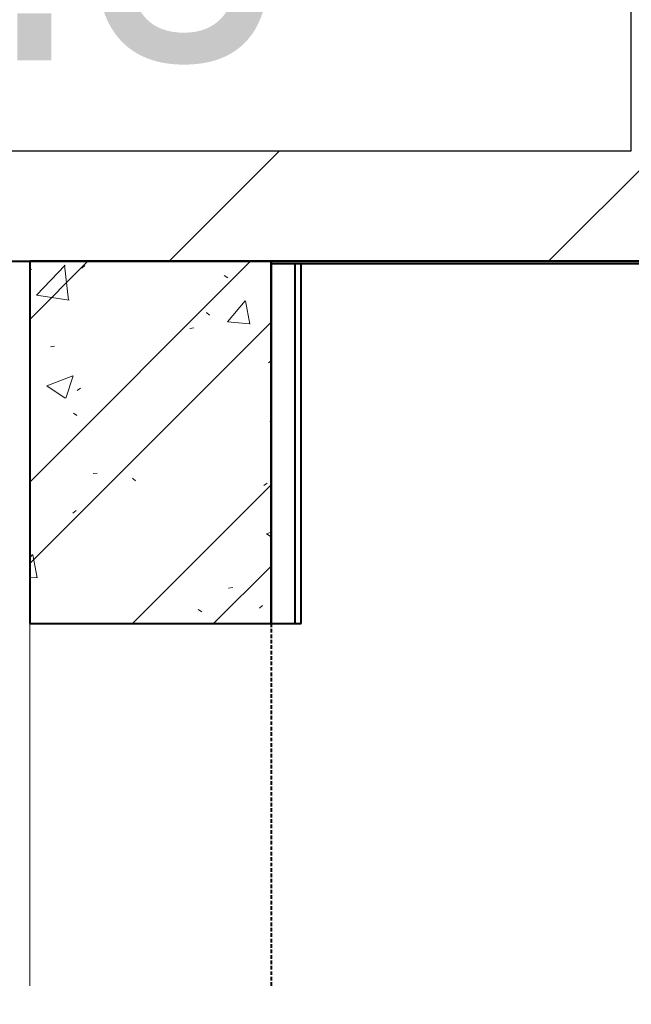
# Model space of a CAD drawing. Header units: millimetres. Extents: x 2069 to 83669, y 801 to 118701.
# Tile 8 of 145: x 9699 to 10206, y 45039 to 45854. Entities that reach past the tile are written whole.
import ezdxf
from ezdxf.enums import TextEntityAlignment as Align

# ---------------------------------------------------------------- set-up
doc = ezdxf.new("R2010")
doc.units = ezdxf.units.MM
doc.set_wipeout_variables(frame=1)
doc.linetypes.add('ADSK_Штриховая_ш3 п1_5', pattern=[4.5, 3, -1.5])
doc.linetypes.add('Штрих_3_1_5_', pattern=[4.5, 3, -1.5])
doc.layers.add('_Разделитель помещений_', color=4, linetype='ADSK_Штриховая_ш3 п1_5', lineweight=40, true_color=0x00ffff)
for name, color, linetype, lineweight in [('КИП_выноска', 6, 'Continuous', 25), ('Перекрытия', 7, 'Continuous', 18), ('Стены разрез', 7, 'Continuous', 40), ('Стены штриховка', 7, 'Continuous', 40)]:
    doc.layers.add(name, color=color, linetype=linetype, lineweight=lineweight)
doc.styles.add('Arial', font='arial.ttf', dxfattribs={"width": 0.85, "height": 350})
doc.styles.add('GOST 2.304', font='simplex.shx', dxfattribs={"width": 0.65, "oblique": 15})
doc.styles.get("Standard").update_dxf_attribs({"font": 'arial.ttf'})
pattern_1 = [(45, (0, 0), (-314.308964, 314.308964), []), (45, (314.3, 0), (-314.308964, 314.308964), [555.625, -111.125, 3.353, -107.772])]

# ---------------------------------------------------------------- blocks, each defined once
blk = doc.blocks.new('135_SLK_GD_AR_rvt-1-Оборудование_B2_-11_400__На лист секция 6_-11_400')
at = {"layer": 'Стены разрез', "lineweight": 9, "true_color": 0xaaaaaa}
h = blk.add_hatch(dxfattribs=at)
h.set_pattern_fill('FP_1', color=253, style=0, pattern_type=2)
h.set_pattern_definition([(50, (0, 0), (218.6211678, -19.1267987), [22.86, -251.46]), (355, (0, 0), (-42.2918743, 229.2684153), [18.288, -201.168]), (100.451, (18.22, -1.6), (176.3310746, 210.139632), [19.428, -213.708]), (46.184, (0, 60.96), (325.29495, -50.4516404), [34.29, -377.19]), (96.636, (27.1, 56.76), (284.8830085, 296.912656), [29.142, -320.562]), (351.184, (0, 60.96), (284.8858166, 296.910704), [27.432, -301.752]), (21, (30.48, 45.72), (181.9375257, -122.7183205), [22.86, -251.46]), (326, (30.48, 45.72), (74.1622266, 221.0261817), [18.288, -201.168]), (71.451, (45.64, 35.5), (256.100348, 98.305262), [19.428, -213.708]), (37.5, (0, 0), (3.70638957, 101.46589536), [3.353, -195.377, 3.353, -200.863, -201.93]), (37.5, (0, 0), (3.70638957, 101.46589536), [-402.946, 3.353, -198.577]), (7.5, (0, 0), (80.18357624, 120.2165259), [3.353, -113.081, 3.353, -190.805, -76.962]), (7.5, (0, 0), (80.18357624, 120.2165259), [-310.591, 3.353, -73.609]), (327.5, (-67.97, 0), (162.70864647, -6.87497134), [3.353, -72.847, 3.353, -234.391, -315.468]), (327.5, (-67.97, 0), (162.70864647, -6.87497134), [-313.944, 3.353, -312.115]), (317.5, (-98.45, 0), (177.7546761, 30.511831), [3.353, -95.707, 3.353, -154.534, -224.028]), (317.5, (-98.45, 0), (177.7546761, 30.511831), [-256.946, 3.353, -220.675])])
h.paths.add_polyline_path([(-13048359.66, -9245500.31), (-13048359.66, -9245200.31), (-13048559.66, -9245200.31), (-13048559.66, -9245500.31)])
h = blk.add_hatch(dxfattribs=at)
h.set_pattern_fill('FP_2', color=253, style=0, pattern_type=2)
h.set_pattern_definition([(45, (0, 0), (-101.0278814, 101.0278814), []), (45, (67.35, 0), (-101.0278814, 101.0278814), [])])
h.paths.add_polyline_path([(-13048359.66, -9245500.31), (-13048359.66, -9245200.31), (-13048559.66, -9245200.31), (-13048559.66, -9245500.31)])
h = blk.add_hatch(dxfattribs=at)
h.set_pattern_fill('FP_4', color=253, style=0, pattern_type=2)
h.set_pattern_definition([(0, (0, 0), (406.4, 101.6), [33.528, -271.272, 33.528, -271.272, -1625.6]), (0, (0, 0), (406.4, 101.6), [-609.6, 33.528, -576.072, 33.528, -271.272, -711.2]), (0, (0, 0), (406.4, 101.6), [-1524, 33.528, -169.672, 33.528, -474.472]), (120, (152.4, 50.8), (-291.188181, 301.1527241), [33.528, -271.272, 33.528, -271.272, -1625.6]), (120, (152.4, 50.8), (-291.188181, 301.1527241), [-609.6, 33.528, -576.072, 33.528, -271.272, -711.2]), (120, (152.4, 50.8), (-291.188181, 301.1527241), [-1524, 33.528, -169.672, 33.528, -474.472]), (240, (203.2, 254), (-115.211819, -402.7527241), [33.528, -271.272, 33.528, -271.272, -1625.6]), (240, (203.2, 254), (-115.211819, -402.7527241), [-609.6, 33.528, -576.072, 33.528, -271.272, -711.2]), (240, (203.2, 254), (-115.211819, -402.7527241), [-1524, 33.528, -169.672, 33.528, -474.472])])
h.paths.add_polyline_path([(-13048339.66, -9248050.31), (-13048339.66, -9246900.31), (-13048359.66, -9246900.31), (-13048359.66, -9248050.31)])
h.paths.add_polyline_path([(-13048359.66, -9245500.31), (-13048339.66, -9245500.31), (-13048339.66, -9245202.31), (-13048359.66, -9245202.84)])
at = {"layer": '_Разделитель помещений_', "color": 131, "linetype": 'Штрих_3_1_5_', "true_color": 0xaaffff}
blk.add_line((-13048359.66, -9245500.31), (-13048359.66, -9245800.31), dxfattribs=at)
at = {"layer": 'Перекрытия', "color": 253, "true_color": 0xaaaaaa}
blk.add_line((-13048559.66, -9245500.31), (-13048559.66, -9245800.31), dxfattribs=at)
at = {"layer": 'Стены разрез', "color": 253, "true_color": 0xaaaaaa}
for p, q in [((-13048559.66, -9245200.31), (-13048559.66, -9245500.31)), ((-13048359.66, -9245200.31), (-13048559.66, -9245200.31)), ((-13048359.66, -9245500.31), (-13048359.66, -9245200.31)), ((-13048359.66, -9245200.31), (-13048359.66, -9245202.31)), ((-13048334.66, -9245200.31), (-13048359.66, -9245200.31)), ((-13045584.66, -9245200.31), (-13048334.66, -9245200.31)), ((-13048359.66, -9245202.31), (-13048359.66, -9245500.31)), ((-13048334.66, -9245500.31), (-13048334.66, -9245202.31)), ((-13048334.66, -9245202.31), (-13045584.66, -9245202.31)), ((-13048559.66, -9245500.31), (-13048359.66, -9245500.31)), ((-13048359.66, -9245500.31), (-13048334.66, -9245500.31))]:
    blk.add_line(p, q, dxfattribs=at)
at = {"layer": 'Стены штриховка', "color": 253, "true_color": 0xaaaaaa}
for p, q in [((-13048359.66, -9245202.31), (-13048339.66, -9245202.31)), ((-13048339.66, -9245500.31), (-13048339.66, -9245202.31)), ((-13048339.66, -9245202.31), (-13048334.66, -9245202.31))]:
    blk.add_line(p, q, dxfattribs=at)
blk = doc.blocks.new('135_SLK_K1-2-3_KR_rvt-1-Оборудование_B2_-11_400__На лист секция 6_-11_400')
at = {"layer": 'Стены разрез', "lineweight": 9, "true_color": 0xaaaaaa}
h = blk.add_hatch(dxfattribs=at)
h.set_pattern_fill('FP_6', color=253, style=0, pattern_type=2)
h.set_pattern_definition(pattern_1)
h.paths.add_polyline_path([(-13045259.66, -9245200.31), (-13045259.66, -9244900.31), (-13048559.66, -9244900.31), (-13048559.66, -9245200.31), (-13047414.71, -9245200.31)])
h = blk.add_hatch(dxfattribs=at)
h.set_pattern_fill('FP_6', color=253, style=0, pattern_type=2)
h.set_pattern_definition(pattern_1)
h.paths.add_polyline_path([(-13048559.66, -9245200.31), (-13048559.66, -9245000.31), (-13051109.66, -9245000.31), (-13051109.66, -9245200.31)])
at = {"layer": 'Стены разрез', "color": 253, "true_color": 0xaaaaaa}
for p, q in [((-13051109.66, -9245200.31), (-13048559.66, -9245200.31)), ((-13048559.66, -9245200.31), (-13045259.66, -9245200.31))]:
    blk.add_line(p, q, dxfattribs=at)
blk = doc.blocks.new('A$C946fac60')
at = {"lineweight": 5}
for name in ['135_SLK_GD_AR_rvt-1-Оборудование_B2_-11_400__На лист секция 6_-11_400', '135_SLK_K1-2-3_KR_rvt-1-Оборудование_B2_-11_400__На лист секция 6_-11_400']:
    blk.add_blockref(name, (13055312.4, 9268031.88), dxfattribs=at)
blk = doc.blocks.new('*U216')
at = {"color": 0, "linetype": 'Continuous', "lineweight": 30, "ltscale": 75, "width": 0.85, "flags": 104}
blk.add_attdef('ПРИМЕЧАНИЕ_1', text='', height=2.5, dxfattribs=at).set_placement((8, 3.6106), align=Align.BOTTOM_CENTER)
at = {"color": 0, "lineweight": 30, "style": 'GOST 2.304', "width": 0.85}
for tag, p in [('ИМЯ_КАБЕЛЯ_2', (8, -7.5)), ('ИМЯ_КАБЕЛЯ_3', (8, -12.5)), ('ИМЯ_КАБЕЛЯ_4', (8, -17.5)), ('ИМЯ_КАБЕЛЯ_5', (8, -22.5)), ('ИМЯ_КАБЕЛЯ_6', (8, -27.5)), ('ИМЯ_КАБЕЛЯ_7', (8, -32.5)), ('ИМЯ_КАБЕЛЯ_8', (8, -37.5)), ('ИМЯ_КАБЕЛЯ_9', (8, -42.5))]:
    blk.add_attdef(tag, text='', height=2.5, dxfattribs=at).set_placement(p, align=Align.BOTTOM_CENTER)
at = {"color": 0, "lineweight": 30, "width": 0.85, "flags": 104}
blk.add_attdef('ПРИМЕЧАНИЕ_2', text='', height=2.5, dxfattribs=at).set_placement((8, -7.5301), align=Align.BOTTOM_CENTER)
at = {"linetype": 'Continuous'}
blk.add_wipeout([(0, 2.5), (16, 2.5), (16, -2.5), (0, -2.5)], dxfattribs=at)
at = {"color": 0, "linetype": 'Continuous'}
blk.add_lwpolyline([(0, -2.5), (16, -2.5), (16, 2.5), (0, 2.5)], close=True, dxfattribs=at)
at = {"color": 0, "lineweight": 30, "style": 'GOST 2.304', "width": 0.85}
blk.add_attdef('ИМЯ_КАБЕЛЯ_1', text='', height=2.5, dxfattribs=at).set_placement((8, -2.5), align=Align.BOTTOM_CENTER)

msp = doc.modelspace()

# ---------------------------------------------------------------- block references
msp.add_blockref('A$C946fac60', (2954.29, 22822.32))

# ---------------------------------------------------------------- next in the draw order: block references
at = {"layer": 'КИП_выноска'}
ref = msp.add_blockref('*U216', (8605.52, 45995.24), dxfattribs=dict(at, xscale=100, yscale=100, zscale=100))
ref.add_attrib('ИМЯ_КАБЕЛЯ_1', 'LS1.9.3', dxfattribs={"layer": '0', "color": 0, "lineweight": 30, "height": 250, "style": 'Arial', "width": 0.85}).set_placement((9405.52, 45745.24), align=Align.BOTTOM_CENTER)

doc.saveas('drawing.dxf')
